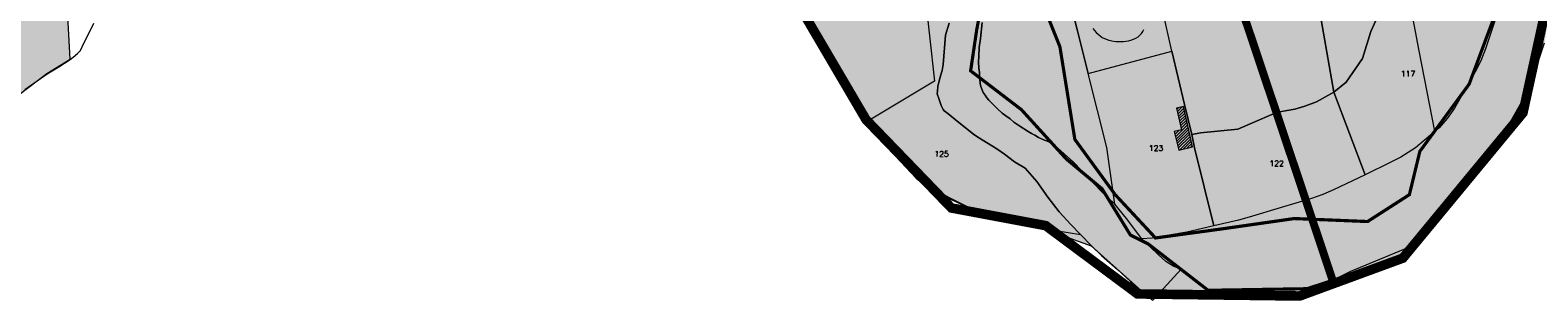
# Model space of a CAD drawing. Header units: metres. Extents: x 578835 to 593571, y 248557 to 255108.
# Tile 136 of 251: x 585809 to 586752, y 251226 to 251395. Entities that reach past the tile are written whole.
import ezdxf

# ---------------------------------------------------------------- set-up
doc = ezdxf.new("R2010")
doc.units = ezdxf.units.M
doc.linetypes.add('CACHEX2', pattern=[0.75, 0.5, -0.25])
doc.linetypes.add('SOLID_LINE', pattern=[0])
for name, color, linetype, lineweight in [('Cad-BATIMENT_BATI_PRIVE12', 7, 'SOLID_LINE', 0), ('Cad-BATIMENT_BATI_PRIVE12_HACH', 7, 'SOLID_LINE', 0), ('Cad-HYDROGRAPHI_COURS_D_EAU28', 5, 'SOLID_LINE', 0), ('Cad-PARCELLAIRE_PARCELLE1', 250, 'SOLID_LINE', 0), ('Cad-RESEAU_ROUT_LIMITE_DE_VOIE_P23', 8, 'SOLID_LINE', 0), ('Cad-TOPONYMIE_NUMERO_DE_PARCELL182', 250, 'SOLID_LINE', 0), ('EBC', 114, 'Continuous', 53), ('EBC hachures', 114, 'Continuous', 18), ('PEB Poretta - tracé', 7, 'Continuous', 18), ('PLU', 7, 'CACHEX2', 5), ('PPRI global - contour', 152, 'Continuous', 5), ('PPRI global - hachures', 152, 'Continuous', 5)]:
    doc.layers.add(name, color=color, linetype=linetype, lineweight=lineweight)
doc.styles.add('TEXTSTYLE_45_11', font='txt.shx', dxfattribs={"oblique": 50})

msp = doc.modelspace()

# ---------------------------------------------------------------- hatches: boundary and pattern name
at = {"layer": 'Cad-BATIMENT_BATI_PRIVE12_HACH', "ltscale": 0.4}
h = msp.add_hatch(dxfattribs=at)
h.set_pattern_fill('ANSI31', color=256, scale=0.4, style=0)
h.paths.add_polyline_path([(586535.94, 251322.01), (586530.2, 251347.17), (586525.84, 251346.14), (586529.12, 251332.6), (586524.51, 251331.53), (586527.29, 251319.95)])
at = {"layer": 'EBC hachures', "ltscale": 0.4}
h = msp.add_hatch(dxfattribs=at)
h.set_pattern_fill('EBC', color=256, scale=6, style=0, pattern_type=2)
h.set_pattern_definition([(0, (0, 0), (0, 48), []), (90, (0, 0), (-48, 3e-15), []), (90, (6, 0), (-48, 3e-15), [-21, 6, -21]), (90, (42, 0), (-48, 3e-15), [-21, 6, -21]), (0, (0, 6), (0, 48), [-21, 6, -21]), (0, (0, 42), (0, 48), [-21, 6, -21]), (90, (6.6, 0), (-48, 3e-15), [-18, 3, -6, 3, -18]), (90, (41.4, 0), (-48, 3e-15), [-18, 3, -6, 3, -18]), (90, (7.2, 0), (-48, 3e-15), [-16.2, 1.8, -12, 1.8, -16.2]), (90, (40.8, 0), (-48, 3e-15), [-16.2, 1.8, -12, 1.8, -16.2]), (90, (7.8, 0), (-48, 3e-15), [-15, 1.2, -15.6, 1.2, -15]), (90, (40.2, 0), (-48, 3e-15), [-15, 1.2, -15.6, 1.2, -15]), (90, (8.4, 0), (-48, 3e-15), [-14.4, 0.6, -18, 0.6, -14.4]), (90, (39.6, 0), (-48, 3e-15), [-14.4, 0.6, -18, 0.6, -14.4]), (90, (9, 0), (-48, 3e-15), [-13.5, 0.6, -19.8, 0.6, -13.5]), (90, (39, 0), (-48, 3e-15), [-13.5, 0.6, -19.8, 0.6, -13.5]), (90, (9.6, 0), (-48, 3e-15), [-12.6, 0.6, -21.6, 0.6, -12.6]), (90, (38.4, 0), (-48, 3e-15), [-12.6, 0.6, -21.6, 0.6, -12.6]), (90, (10.2, 0), (-48, 3e-15), [-12, 0.6, -22.8, 0.6, -12]), (90, (37.8, 0), (-48, 3e-15), [-12, 0.6, -22.8, 0.6, -12]), (90, (10.8, 0), (-48, 3e-15), [-11.4, 0.3, -24.6, 0.3, -11.4]), (90, (37.2, 0), (-48, 3e-15), [-11.4, 0.3, -24.6, 0.3, -11.4]), (90, (11.28, 0), (-48, 3e-15), [-11.22, 0, -25.56, 0, -11.22]), (90, (36.72, 0), (-48, 3e-15), [-11.22, 0, -25.56, 0, -11.22]), (0, (0, 6.6), (0, 48), [-18, 3, -6, 3, -18]), (0, (0, 41.4), (0, 48), [-18, 3, -6, 3, -18]), (0, (0, 7.2), (0, 48), [-16.2, 1.8, -12, 1.8, -16.2]), (0, (0, 40.8), (0, 48), [-16.2, 1.8, -12, 1.8, -16.2]), (0, (0, 7.8), (0, 48), [-15, 1.2, -15.6, 1.2, -15]), (0, (0, 40.2), (0, 48), [-15, 1.2, -15.6, 1.2, -15]), (0, (0, 8.4), (0, 48), [-14.4, 0.6, -18, 0.6, -14.4]), (0, (0, 39.6), (0, 48), [-14.4, 0.6, -18, 0.6, -14.4]), (0, (0, 9), (0, 48), [-13.5, 0.6, -19.8, 0.6, -13.5]), (0, (0, 39), (0, 48), [-13.5, 0.6, -19.8, 0.6, -13.5]), (0, (0, 9.6), (0, 48), [-12.6, 0.6, -21.6, 0.6, -12.6]), (0, (0, 38.4), (0, 48), [-12.6, 0.6, -21.6, 0.6, -12.6]), (0, (0, 10.2), (0, 48), [-12, 0.6, -22.8, 0.6, -12]), (0, (0, 37.8), (0, 48), [-12, 0.6, -22.8, 0.6, -12]), (0, (0, 10.8), (0, 48), [-11.4, 0.3, -24.6, 0.3, -11.4]), (0, (0, 37.2), (0, 48), [-11.4, 0.3, -24.6, 0.3, -11.4])])
h.paths.add_polyline_path([(586285.78, 251522.58), (586317.54, 251548.72), (586339.96, 251555.25), (586385.74, 251525.38), (586423.1, 251459.11), (586453, 251384.44), (586462.34, 251326.57), (586487.56, 251292.04), (586512.78, 251264.97), (586553.89, 251270.57), (586599.66, 251277.1), (586645.43, 251275.23), (586671.59, 251292.04), (586678.13, 251319.1), (586708.96, 251361.11), (586726.71, 251408.71), (586728.58, 251453.51), (586725.77, 251488.98), (586716.43, 251526.32), (586714.56, 251551.52), (586723.91, 251574.85), (586722.97, 251614.05), (586736.05, 251651.39), (586729.66, 251682.64), (586734.33, 251709.71), (586751.14, 251731.18), (586803.46, 251753.58), (586808.13, 251779.71), (586830.55, 251779.71), (586852.97, 251798.38), (586884.73, 251807.71), (586919.29, 251801.18), (586968.8, 251802.11), (586999.63, 251802.11), (587018.31, 251810.51), (587042.34, 251787.27), (587093.72, 251781.67), (587131.09, 251778.87), (587146.04, 251764.87), (587154.44, 251735.94), (587128.29, 251747.14), (587124.55, 251735.94), (587089.99, 251753.67), (587037.67, 251757.4), (586986.29, 251763), (586924.64, 251747.14), (586885.4, 251736.87), (586857.38, 251719.13), (586814.15, 251695.68), (586784.26, 251670.48), (586773.05, 251618.21), (586774.92, 251565), (586772.11, 251526.73), (586768.38, 251479.13), (586754.27, 251402.18), (586745.47, 251355.28), (586725.17, 251319.33), (586701.95, 251294.84), (586670.71, 251254.6), (586650.57, 251247.24), (586607.6, 251233.24), (586545.68, 251232.23), (586508.31, 251261.16), (586497.1, 251266.76), (586479.35, 251295.7), (586456.93, 251314.37), (586428.91, 251345.17), (586397.15, 251369.44), (586400.88, 251394.64), (586405.55, 251419.84), (586380.33, 251447.84), (586353.24, 251468.37), (586308.4, 251491.71), (586276.64, 251504.78), (586280.38, 251519.71)])
at = {"layer": 'PPRI global - hachures', "ltscale": 0.4}
h = msp.add_hatch(dxfattribs=at)
h.set_pattern_fill('ANSI36', color=256, scale=2, style=0)
h.paths.add_polyline_path([(586779.38, 251581.27), (586821.34, 251642.67), (586838.14, 251679.57), (586865.35, 251697.41), (586906.05, 251709.87), (586951.91, 251717.09), (586983.75, 251722.62), (587024.24, 251713.71), (587049.6, 251689.15), (587082.26, 251647.6), (587113.84, 251605.97), (587160.45, 251564.77), (587197.2, 251554.78), (587223.29, 251531.2), (587260.68, 251500.9), (587289.05, 251476.82), (587318.45, 251459.27), (587329.29, 251453.91), (587357.24, 251452.94), (587382.76, 251431), (587389.53, 251429.25), (587416.65, 251423.14), (587441.69, 251420.45), (587478.4, 251418.38), (587511.69, 251422.6), (587521.39, 251410.63), (587550.03, 251382.68), (587569.42, 251370.63), (587614.29, 251369.51), (587646.1, 251379.27), (587684.46, 251405.35), (587750.71, 251464.04), (587783.08, 251502.25), (587806.75, 251541.93), (587825.95, 251574.73), (587862.36, 251617.94), (587895.51, 251668.29), (587906.01, 251685.82), (587394.11, 252086.64), (587366.6, 252069.86), (587288.58, 252023.93), (587230.5, 251996.2), (587107.4, 251979.74), (586953.77, 251951.14), (586889.62, 251942.48), (586802.92, 251934.68), (586730.97, 251925.15), (586654.68, 251923.41), (586617.13, 251933.05), (586584.19, 251935.65), (586547.78, 251930.45), (586515.28, 251919.88), (586481.48, 251903.66), (586434.16, 251861.77), (586352.01, 251790.32), (586289.79, 251748.46), (586240.73, 251688.66), (586218, 251659.95), (586180.9, 251638.42), (586133.34, 251612.75), (586104.31, 251599.77), (586078.34, 251547.85), (586039.38, 251534.11), (585978.28, 251515.78), (585909.53, 251488.29), (585850.71, 251460.04), (585805.32, 251432.38), (585751.85, 251416.35), (585690.74, 251417.11), (585639.4, 251423.21), (585637.54, 251423.36), (585723.43, 251230.19), (585744.4, 251251.77), (585766.08, 251292.97), (585766.77, 251327.89), (585801.95, 251354.61), (585819.41, 251367.78), (585833.84, 251376.73), (585832.08, 251408.97), (585824.9, 251401.76), (585831.97, 251411.02), (585832.08, 251408.97), (585840.04, 251416.96), (585886.04, 251444.87), (585952.43, 251472.2), (586013.98, 251493.8), (586045.93, 251497.49), (586095.93, 251500.97), (586133.73, 251508.78), (586164.82, 251500.08), (586232.07, 251468.02), (586266.08, 251438.72), (586288.37, 251415.12), (586304.68, 251389.04), (586322.56, 251357.09), (586343.22, 251324.05), (586368.94, 251297.74), (586397, 251283.51), (586437.63, 251272.47), (586472.61, 251260.11), (586506.13, 251230.12), (586544.38, 251227.43), (586604.22, 251228.96), (586634.91, 251244.3), (586668.67, 251258.1), (586694.75, 251285.71), (586716.23, 251308.72), (586740.78, 251340.93), (586756.13, 251386.94), (586771.47, 251488.17)])

# ---------------------------------------------------------------- linework, layer by layer
at = {"layer": 'Cad-BATIMENT_BATI_PRIVE12'}
msp.add_lwpolyline([(586535.94, 251322.01), (586530.2, 251347.17), (586525.84, 251346.14), (586529.12, 251332.6), (586524.51, 251331.53), (586527.29, 251319.95), (586535.94, 251322.01), (586535.94, 251322.01)], close=True, dxfattribs=at)
at = {"layer": 'Cad-HYDROGRAPHI_COURS_D_EAU28'}
for points in [[(585805.62, 251357.87), (585819.48, 251367.61), (585826.78, 251372.01), (585833.9, 251376.51), (585835.76, 251378), (585838.45, 251380.35), (585840.29, 251382.07), (585841.49, 251384.39), (585848.74, 251399.27)], [(586383.71, 251399.2), (586381.45, 251391.66), (586379.93, 251373.48), (586379.34, 251369.74), (586377.93, 251364.94), (586376.72, 251359.6), (586376.38, 251356.78), (586376.29, 251355), (586377.2, 251352.06), (586378.78, 251347.85), (586379.99, 251345.28), (586380.82, 251344.22), (586381.78, 251343.53), (586390.88, 251336.37), (586399.01, 251329.81), (586401.56, 251327.91), (586410.85, 251322.33), (586413.46, 251320.77), (586418.35, 251317.39), (586424.53, 251312.56), (586431.22, 251308.55), (586438.5, 251300.35), (586445.51, 251290.47), (586452.62, 251281.36), (586459.81, 251273.38), (586465.78, 251267.08), (586472.72, 251259.97), (586478.92, 251253.92), (586489.05, 251245.18), (586497.1, 251237.72), (586506.25, 251229.9), (586511.18, 251226.08), (586528.85, 251245.4), (586524.18, 251247.12), (586519.21, 251250.27), (586514.38, 251254.66), (586504.33, 251264.52), (586494.54, 251277.08), (586487.43, 251286.07), (586478.66, 251294.36), (586471.42, 251302), (586461.4, 251312.42), (586449.81, 251322.7), (586446.24, 251324.97), (586443.34, 251326.17), (586439.57, 251327.86), (586437.24, 251329.12), (586435.17, 251330.17), (586433.16, 251331.45), (586427.94, 251334.81), (586424.11, 251337.27), (586421.78, 251339.41), (586419.15, 251341.32), (586416.86, 251343.02), (586413.91, 251345.78), (586411.39, 251348.24), (586410.32, 251349.27), (586408.44, 251351.01), (586407.32, 251352.58), (586406.19, 251354.28), (586404.97, 251355.95), (586404.65, 251356.93), (586403.59, 251359.63), (586403.2, 251361.49), (586402.81, 251364.13), (586402.71, 251366.24), (586402.62, 251368.36), (586402.31, 251371.11), (586402.15, 251375), (586402.27, 251378.35), (586402.55, 251383.96), (586403.22, 251389.7), (586404.37, 251399.6)]]:
    msp.add_lwpolyline(points, dxfattribs=at)
at = {"layer": 'Cad-PARCELLAIRE_PARCELLE1'}
for points in [[(586590.84, 251548.12), (586571.99, 251655.78), (586561.5, 251715.88), (586613.82, 251737.89), (586644.98, 251559.13), (586646.16, 251551.98), (586666.23, 251436.73), (586658.56, 251420.93), (586653.43, 251407.46), (586647.55, 251394.04), (586642.36, 251377.21), (586632.07, 251362.3), (586624.35, 251356.08), (586590.84, 251548.12), (586590.84, 251548.12)], [(586436.43, 251500.94), (586464.08, 251394.36), (586470.76, 251367.83), (586523.1, 251381.8), (586517.29, 251406.73), (586489.76, 251525.6), (586590.84, 251548.12), (586571.99, 251655.78), (586507.46, 251645.8), (586498.94, 251691.35), (586454.55, 251674.02), (586420.36, 251662.02), (586397.31, 251651.72), (586436.43, 251500.94), (586436.43, 251500.94)], [(586523.1, 251381.8), (586517.29, 251406.73), (586489.76, 251525.6), (586590.84, 251548.12), (586624.35, 251356.08), (586613.56, 251350.04), (586606.29, 251347.31), (586599.84, 251345.55), (586590.42, 251343.87), (586585.52, 251342.23), (586564.29, 251332.98), (586540.98, 251330.69), (586535.48, 251329.56), (586530.93, 251348.35), (586523.1, 251381.8), (586523.1, 251381.8)], [(586643.93, 251304.44), (586624.35, 251356.08), (586632.07, 251362.3), (586642.36, 251377.21), (586647.55, 251394.04), (586653.43, 251407.46), (586658.56, 251420.93), (586666.23, 251436.73), (586727.87, 251409.47), (586719.28, 251383.22), (586716.6, 251376.75), (586713.51, 251370.36), (586699.73, 251346.01), (586695.23, 251339.62), (586690.12, 251333.84), (586675.33, 251321.34), (586666.25, 251315.56), (586660.01, 251312.37), (586643.93, 251304.44), (586643.93, 251304.44)], [(586470.76, 251367.83), (586523.1, 251381.8), (586530.93, 251348.35), (586535.48, 251329.56), (586537.17, 251321.23), (586549.24, 251272.53), (586532.34, 251268.66), (586521.3, 251266.61), (586510.73, 251264.83), (586504.33, 251264.52), (586494.54, 251277.08), (586487.43, 251286.07), (586482.4, 251321.54), (586470.76, 251367.83), (586470.76, 251367.83)], [(586535.48, 251329.56), (586540.98, 251330.69), (586564.29, 251332.98), (586585.52, 251342.23), (586590.42, 251343.87), (586599.84, 251345.55), (586606.29, 251347.31), (586613.56, 251350.04), (586624.35, 251356.08), (586643.93, 251304.44), (586624.11, 251295.08), (586617.43, 251292.18), (586610.46, 251289.7), (586590.77, 251283.7), (586571.38, 251278.06), (586564.78, 251276.05), (586549.24, 251272.53), (586537.17, 251321.23), (586535.48, 251329.56), (586535.48, 251329.56)]]:
    msp.add_lwpolyline(points, close=True, dxfattribs=at)
for points in [[(586404.37, 251399.6), (586403.22, 251389.7), (586402.55, 251383.96), (586402.27, 251378.35), (586402.15, 251375), (586402.31, 251371.11), (586402.62, 251368.36), (586402.71, 251366.24), (586402.81, 251364.13), (586403.2, 251361.49), (586403.59, 251359.63), (586404.65, 251356.93), (586404.97, 251355.95), (586406.19, 251354.28), (586407.32, 251352.58), (586408.44, 251351.01), (586410.32, 251349.27), (586411.39, 251348.24), (586413.91, 251345.78), (586416.86, 251343.02), (586419.15, 251341.32), (586421.78, 251339.41), (586424.11, 251337.27), (586427.94, 251334.81), (586433.16, 251331.45), (586435.17, 251330.17), (586437.24, 251329.12), (586439.57, 251327.86), (586443.34, 251326.17), (586446.24, 251324.97), (586449.81, 251322.7), (586461.4, 251312.42), (586471.42, 251302), (586478.66, 251294.36), (586487.43, 251286.07), (586482.4, 251321.54), (586470.76, 251367.83), (586464.08, 251394.36), (586436.43, 251500.94)], [(586365.16, 251448.26), (586374.54, 251362.99), (586333.88, 251338.62), (586328.26, 251347.62), (586322.61, 251356.96), (586311.02, 251378.17), (586304.77, 251388.91), (586292.07, 251410.46)], [(586365.16, 251448.26), (586374.54, 251362.99), (586333.88, 251338.62), (586343.28, 251323.92), (586347.12, 251319.44), (586362.98, 251302.27), (586368.98, 251297.53), (586373.37, 251294.44), (586397.05, 251283.38), (586404.5, 251281.11), (586412.13, 251279.52), (586437.72, 251272.31), (586444.61, 251270.76), (586450.47, 251269.7), (586465.78, 251267.08), (586459.81, 251273.38), (586452.62, 251281.36), (586445.51, 251290.47), (586438.5, 251300.35), (586431.22, 251308.55), (586424.53, 251312.56), (586418.35, 251317.39), (586413.46, 251320.77), (586410.85, 251322.33), (586401.56, 251327.91), (586399.01, 251329.81), (586390.88, 251336.37), (586381.78, 251343.53), (586380.82, 251344.22), (586379.99, 251345.28), (586378.78, 251347.85), (586377.2, 251352.06), (586376.29, 251355), (586376.38, 251356.78), (586376.72, 251359.6), (586377.93, 251364.94), (586379.34, 251369.74), (586379.93, 251373.48), (586381.45, 251391.66), (586383.71, 251399.2)]]:
    msp.add_lwpolyline(points, dxfattribs=at)
at = {"layer": 'Cad-RESEAU_ROUT_LIMITE_DE_VOIE_P23'}
for points in [[(586687.48, 251331.64), (586677.69, 251381.87), (586671.41, 251414.99), (586666.26, 251436.78)], [(586473.62, 251395.84), (586474.61, 251394.58), (586475.7, 251393.39), (586476.87, 251392.27), (586478.13, 251391.26), (586479.47, 251390.38), (586480.78, 251389.69), (586483.6, 251388.68), (586486.52, 251388.07), (586488.03, 251387.86), (586489.58, 251387.74), (586491.12, 251387.73), (586492.67, 251387.8), (586494.19, 251388), (586495.81, 251388.3), (586497.43, 251388.68), (586499.01, 251389.2), (586500.52, 251389.86), (586501.93, 251390.7), (586503.04, 251391.64), (586504, 251392.74), (586504.83, 251393.96), (586505.56, 251395.27)]]:
    msp.add_lwpolyline(points, dxfattribs=at)
at = {"layer": 'EBC', "ltscale": 0.4, "const_width": 2}
for points in [[(586423.1, 251459.11), (586453, 251384.44), (586462.34, 251326.57), (586487.56, 251292.04), (586512.78, 251264.97), (586553.89, 251270.57), (586599.66, 251277.1), (586645.43, 251275.23), (586671.59, 251292.04), (586678.13, 251319.1), (586708.96, 251361.11), (586726.71, 251408.71)], [(586754.27, 251402.18), (586745.47, 251355.28), (586725.17, 251319.33), (586701.95, 251294.84), (586670.71, 251254.6), (586650.57, 251247.24), (586607.6, 251233.24), (586545.68, 251232.23), (586508.31, 251261.16), (586497.1, 251266.76), (586479.35, 251295.7), (586456.93, 251314.37), (586428.91, 251345.17), (586397.15, 251369.44), (586400.88, 251394.64), (586405.55, 251419.84)]]:
    msp.add_lwpolyline(points, dxfattribs=at)
at = {"layer": 'PEB Poretta - tracé', "color": 82, "const_width": 5}
msp.add_lwpolyline([(585927.58, 253492.88), (585925.02, 253491.79), (585985.62, 253344.67), (586080.51, 253103.9), (586118.83, 252959.81), (586144.38, 252833.95), (586157.22, 252741.76), (586180.94, 252626.85), (586239.33, 252433.51), (586339.69, 252110.66), (586423.83, 251845.19), (586533.32, 251507.75), (586623.54, 251238.62)], dxfattribs=at)
at = {"layer": 'PLU', "color": 7, "ltscale": 2, "const_width": 6}
msp.add_lwpolyline([(586858.6, 251692.93), (586812.51, 251627.79), (586776.94, 251577.77), (586763.76, 251439.56), (586742.61, 251343.18), (586667.51, 251252.36), (586602.96, 251228.67), (586501.52, 251229.98), (586444.11, 251272.66), (586385.14, 251283.71), (586331.71, 251338.94), (586281.95, 251423.63), (586232.2, 251467.82), (586180.01, 251496.39), (586133.26, 251507.11), (586104.15, 251504.81), (586035.64, 251525.3), (585906.58, 251484.65), (585774.41, 251416.95), (585774.41, 251416.95)], dxfattribs=at)
at = {"layer": 'PPRI global - contour'}
for points in [[(586288.37, 251415.12), (586304.68, 251389.04), (586322.56, 251357.09), (586343.22, 251324.05), (586368.94, 251297.74), (586397, 251283.51), (586437.63, 251272.47), (586472.61, 251260.11), (586506.13, 251230.12), (586544.38, 251227.43), (586604.22, 251228.96), (586634.91, 251244.3), (586668.67, 251258.1), (586694.75, 251285.71), (586716.23, 251308.72), (586740.78, 251340.93), (586756.13, 251386.94)], [(585801.95, 251354.61), (585819.41, 251367.78), (585833.84, 251376.73), (585831.97, 251411.02)]]:
    msp.add_lwpolyline(points, dxfattribs=at).dxf.unprotected_set("ltscale", 0)

# ---------------------------------------------------------------- texts
at = {"layer": 'Cad-TOPONYMIE_NUMERO_DE_PARCELL182', "style": 'TEXTSTYLE_45_11'}
for s, p in [('117', (586666.19, 251365.94)), ('125', (586374.46, 251315.82)), ('123', (586508.63, 251319.39)), ('122', (586584.04, 251309.83))]:
    msp.add_text(s, height=3.491, rotation=359.58868, dxfattribs=at).set_placement(p)

doc.saveas('drawing.dxf')
